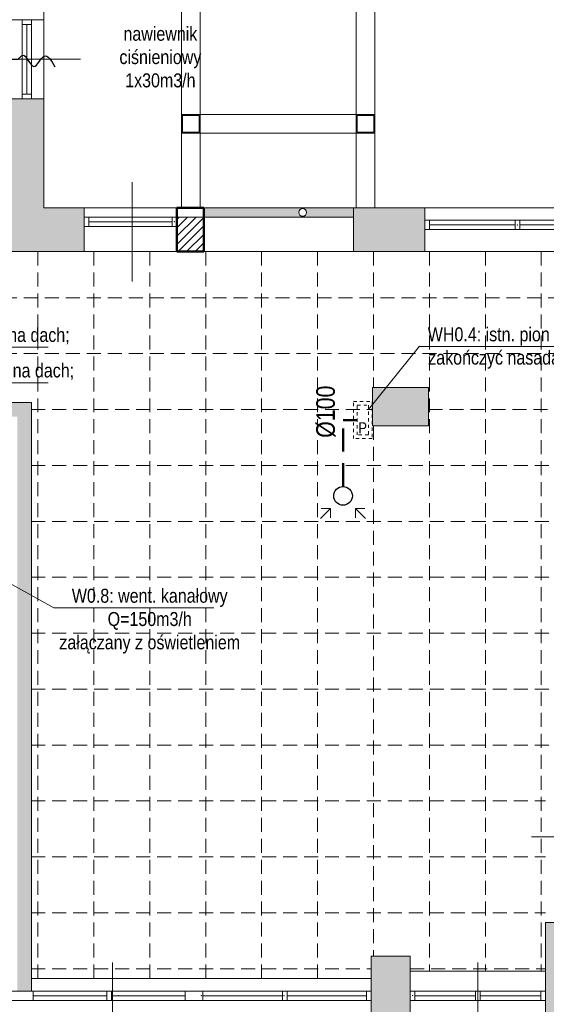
# Model space of a CAD drawing. Header units: millimetres. Extents: x -23540 to 53212, y -37964 to 41185.
# Tile 175 of 203: x 16933 to 17498, y -32125 to -31069. Entities that reach past the tile are written whole.
import ezdxf

# ---------------------------------------------------------------- set-up
doc = ezdxf.new("R2010")
doc.units = ezdxf.units.MM
for name, pattern in [('0.5_0.5', [1, 0.5, -0.5]), ('DASHED', [0.75, 0.5, -0.25]), ('DASHEDX2', [1.5, 1, -0.5])]:
    doc.linetypes.add(name, pattern=pattern)
doc.layers.get('0').update_dxf_attribs({"lineweight": 18})
for name, color, linetype, lineweight in [('mm_went_opis', 7, 'Continuous', 15), ('mm_Wentylacja', 5, 'Continuous', 50), ('PG_PRZERYWANE_ŚREDNIE', 1, 'DASHEDX2', 18), ('PG_WIDOKOWE_CIENKIE', 1, 'Continuous', 18), ('PG_ŚCIANY_DZIAŁOWE', 3, 'Continuous', 18)]:
    doc.layers.add(name, color=color, linetype=linetype, lineweight=lineweight)
doc.styles.get("Standard").update_dxf_attribs({"font": 'arial.ttf'})

# ---------------------------------------------------------------- blocks, each defined once
blk = doc.blocks.new('podciecie')
at = {"layer": 'mm_Wentylacja', "color": 142, "lineweight": 30}
for p, q in [((23288, -37590.49999999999), (23280.92893218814, -37583.42893218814)), ((23288.00000000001, -37575.5), (23288, -37590.49999999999)), ((23288, -37590.49999999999), (23295.07106781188, -37583.42893218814))]:
    blk.add_line(p, q, dxfattribs=at)
blk.add_spline([(23288.00000000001, -37575.5), (23283.25, -37570.74999999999), (23295.25, -37558.75), (23284.25, -37547.75), (23295.75, -37536.25)], degree=3, dxfattribs=at)

msp = doc.modelspace()

# ---------------------------------------------------------------- hatches: boundary and pattern name
at = {"layer": 'PG_ŚCIANY_DZIAŁOWE', "true_color": 0x939598, "transparency": 33554610}
h = msp.add_hatch(color=252, dxfattribs=at)
h.dxf.hatch_style = 1
h.paths.add_polyline_path([(16774.60572221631, -31317.464395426), (16774.60572221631, -31294.964395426), (16734.35572221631, -31294.964395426), (16734.35572221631, -31320.464395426), (16757.85572221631, -31320.464395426), (16757.85572221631, -31317.464395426)])
h.paths.add_polyline_path([(16895.60572221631, -31294.96439542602), (16895.60572221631, -31317.464395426), (17000.35572221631, -31317.464395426), (17002.35572221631, -31317.464395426), (17002.35572221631, -31270.464395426), (16959.35572221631, -31270.464395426), (16959.35572221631, -31153.71439542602), (16912.35572221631, -31153.714395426), (16912.35572221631, -31294.964395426)])
h = msp.add_hatch(color=252, dxfattribs=at)
h.dxf.hatch_style = 1
edge = h.paths.add_edge_path()
edge.add_line((17291.35572221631, -31280.464395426), (17291.35572221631, -31270.464395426))
edge.add_line((17291.35572221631, -31270.464395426), (17236.87351725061, -31270.464395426))
edge.add_line((17236.87351725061, -31270.464395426), (17236.87351725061, -31271.3236853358))
edge.add_arc((17236.87351725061, -31275.49165275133), 4.167967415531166, 0, 90, ccw=False)
edge.add_arc((17236.87351725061, -31275.49165275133), 4.167967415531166, -180, 0, ccw=False)
edge.add_arc((17236.87351725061, -31275.49165275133), 4.167967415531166, 90, 180, ccw=False)
edge.add_line((17236.87351725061, -31271.3236853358), (17236.87351725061, -31270.464395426))
edge.add_line((17236.87351725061, -31270.464395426), (17130.85572221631, -31270.464395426))
edge.add_line((17130.85572221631, -31270.464395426), (17130.85572221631, -31280.464395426))
edge.add_line((17130.85572221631, -31280.464395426), (17291.35572221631, -31280.464395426))
h = msp.add_hatch(color=252, dxfattribs=at)
h.dxf.hatch_style = 1
h.paths.add_polyline_path([(17367.85572221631, -31270.464395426), (17291.35572221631, -31270.464395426), (17291.35572221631, -31317.464395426), (17367.85572221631, -31317.464395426)])
h = msp.add_hatch(color=252, dxfattribs=at)
h.dxf.hatch_style = 1
h.paths.add_polyline_path([(17311.85572221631, -31463.464395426), (17311.85572221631, -31504.464395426), (17371.85572221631, -31504.464395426), (17371.85572221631, -31463.464395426)])
h = msp.add_hatch(color=252, dxfattribs=at)
h.dxf.hatch_style = 1
h.paths.add_polyline_path([(16945.85572221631, -31479.464395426), (16917.35572221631, -31479.464395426), (16917.35572221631, -31494.464395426), (16930.85572221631, -31494.464395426), (16930.85572221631, -32110.96439542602), (16945.8557222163, -32110.96439542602)])
h = msp.add_hatch(color=252, dxfattribs=at)
h.dxf.hatch_style = 1
h.paths.add_polyline_path([(17546.85572221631, -32089.464395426), (17513.35572221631, -32089.464395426), (17513.35572221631, -32037.464395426), (17497.3557222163, -32037.464395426), (17497.35572221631, -32143.464395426), (17546.85572221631, -32143.464395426)])
h = msp.add_hatch(color=252, dxfattribs=at)
h.dxf.hatch_style = 1
h.paths.add_polyline_path([(17310.35572221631, -32143.464395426), (17352.35572221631, -32143.464395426), (17352.35572221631, -32073.464395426), (17310.35572221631, -32073.464395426)])

# ---------------------------------------------------------------- linework, layer by layer
at = {"color": 251, "true_color": 0x636466}
for p, q in [((16959.35572221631, -31270.46439542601), (16959.35572221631, -30570.96439542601)), ((16959.35572221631, -31068.71439542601), (16912.35572221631, -31068.71439542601)), ((16935.85572221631, -31068.71439542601), (16935.85572221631, -31153.71439542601)), ((16935.85572221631, -31073.71439542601), (16945.85572221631, -31073.71439542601)), ((16940.85572221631, -31073.71439542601), (16940.85572221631, -31148.71439542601)), ((16945.85572221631, -31068.71439542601), (16945.85572221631, -31153.71439542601)), ((16945.85572221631, -31152.96439542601), (16945.85572221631, -31069.46439542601)), ((16935.85572221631, -31148.71439542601), (16945.85572221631, -31148.71439542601)), ((16959.35572221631, -31153.71439542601), (16912.35572221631, -31153.71439542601)), ((17693.35572221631, -31270.46439542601), (16959.35572221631, -31270.46439542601)), ((17002.35572221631, -31317.46439542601), (17002.35572221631, -31270.46439542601)), ((17291.35572221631, -31317.46439542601), (17291.35572221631, -31270.46439542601)), ((17367.85572221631, -31317.46439542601), (17367.85572221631, -31270.46439542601)), ((17101.85572221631, -31280.46439542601), (17002.35572221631, -31280.46439542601)), ((17007.35572221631, -31290.46439542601), (17007.35572221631, -31280.46439542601)), ((17096.85572221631, -31285.46439542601), (17007.35572221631, -31285.46439542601)), ((17096.85572221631, -31280.46439542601), (17096.85572221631, -31290.46439542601)), ((17101.85572221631, -31280.46439542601), (17101.85572221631, -31290.46439542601)), ((17656.85572221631, -31283.96439542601), (17367.85572221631, -31283.96439542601)), ((17372.85572221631, -31293.96439542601), (17372.85572221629, -31283.96439542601)), ((17464.68905554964, -31288.96439542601), (17372.85572221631, -31288.96439542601)), ((17464.68905554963, -31283.96439542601), (17464.68905554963, -31293.96439542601)), ((17469.68905554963, -31283.96439542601), (17469.68905554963, -31293.96439542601)), ((17559.02238888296, -31288.96439542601), (17469.68905554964, -31288.96439542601)), ((17559.02238888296, -31288.96439542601), (17469.68905554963, -31288.96439542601)), ((17101.85572221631, -31290.46439542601), (17002.35572221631, -31290.46439542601)), ((17656.85572221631, -31293.96439542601), (17367.85572221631, -31293.96439542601)), ((16912.35572221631, -31317.46439542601), (17000.35572221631, -31317.46439542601)), ((17746.35572221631, -31317.46439542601), (17000.35572221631, -31317.46439542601)), ((16945.85572221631, -31479.46439542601), (16917.35572221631, -31479.46439542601)), ((16945.8557222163, -32110.96439542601), (16945.85572221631, -31479.46439542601)), ((17497.3557222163, -32037.46439542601), (17497.35572221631, -32143.46439542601)), ((17352.35572221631, -32073.46439542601), (17310.35572221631, -32073.46439542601)), ((17310.35572221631, -32073.46439542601), (17310.35572221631, -32143.46439542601)), ((17352.35572221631, -32073.46439542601), (17352.35572221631, -32143.46439542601)), ((17497.35572221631, -32089.46439542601), (17352.35572221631, -32089.46439542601)), ((17310.35572221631, -32097.46439542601), (16945.85572221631, -32097.46439542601)), ((16947.85572221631, -32110.96439542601), (16753.35572221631, -32110.96439542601)), ((16947.85572221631, -32110.96439542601), (16947.85572221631, -32120.96439542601)), ((17310.35572221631, -32110.96439542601), (16947.85572221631, -32110.96439542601)), ((17026.85572221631, -32110.96439542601), (17026.85572221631, -32120.96439542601)), ((17031.85572221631, -32110.96439542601), (17026.85572221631, -32110.96439542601)), ((17031.85572221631, -32110.96439542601), (17031.85572221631, -32120.96439542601)), ((17110.85572221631, -32110.96439542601), (17110.85572221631, -32120.96439542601)), ((17129.85572221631, -32110.96439542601), (17129.85572221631, -32120.96439542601)), ((17215.10572221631, -32110.96439542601), (17215.10572221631, -32120.96439542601)), ((17220.10572221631, -32110.96439542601), (17215.10572221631, -32110.96439542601)), ((17220.10572221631, -32110.96439542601), (17220.10572221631, -32120.96439542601)), ((17305.35572221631, -32110.96439542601), (17305.35572221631, -32120.96439542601)), ((17310.35572221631, -32110.96439542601), (17310.35572221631, -32120.96439542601)), ((17310.35572221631, -32110.96439542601), (17310.35572221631, -32120.96439542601)), ((17352.35572221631, -32110.96439542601), (17352.35572221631, -32120.96439542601)), ((17352.35572221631, -32110.96439542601), (17352.35572221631, -32120.96439542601)), ((17497.35572221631, -32110.96439542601), (17352.35572221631, -32110.96439542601)), ((17357.35572221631, -32110.96439542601), (17357.35572221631, -32120.96439542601)), ((17422.35572221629, -32120.96439542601), (17422.3557222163, -32110.96439542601)), ((17427.35572221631, -32120.96439542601), (17427.35572221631, -32110.96439542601)), ((17492.35572221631, -32110.96439542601), (17492.35572221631, -32120.96439542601)), ((17497.35572221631, -32110.96439542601), (17497.35572221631, -32120.96439542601)), ((16753.35572221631, -32120.96439542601), (16947.85572221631, -32120.96439542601)), ((16945.85572221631, -32120.96439542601), (17310.35572221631, -32120.96439542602)), ((17026.85572221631, -32115.96439542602), (16947.85572221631, -32115.96439542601)), ((17110.85572221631, -32115.96439542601), (17031.85572221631, -32115.96439542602)), ((17215.10572221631, -32115.96439542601), (17129.85572221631, -32115.96439542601)), ((17305.35572221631, -32115.96439542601), (17220.10572221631, -32115.96439542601)), ((17352.35572221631, -32120.96439542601), (17497.35572221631, -32120.96439542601)), ((17422.35572221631, -32115.96439542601), (17357.35572221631, -32115.96439542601)), ((17492.35572221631, -32115.96439542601), (17427.35572221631, -32115.96439542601))]:
    msp.add_line(p, q, dxfattribs=at)
at = {"color": 251, "lineweight": 20, "true_color": 0x636466}
for p, q in [((17106.85572221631, -31190.46439542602), (17106.85572221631, -30974.46439542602)), ((17314.35572221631, -30974.46439542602), (17314.35572221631, -31190.46439542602)), ((17126.85572221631, -31170.46439542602), (17126.85572221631, -30994.46439542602)), ((17294.35572221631, -30994.46439542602), (17294.35572221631, -31170.46439542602)), ((16998.68166882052, -31111.21439542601), (16891.86638190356, -31111.21439542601)), ((17126.85572221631, -31170.46439542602), (17106.85572221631, -31170.46439542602)), ((17106.85572221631, -31190.46439542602), (17106.85572221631, -31170.46439542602)), ((17106.85572221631, -31170.46439542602), (17126.85572221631, -31170.46439542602)), ((17107.85572221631, -31189.46439542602), (17107.85572221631, -31171.46439542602)), ((17107.85572221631, -31171.46439542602), (17125.85572221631, -31171.46439542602)), ((17125.85572221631, -31171.46439542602), (17125.85572221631, -31189.46439542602)), ((17294.35572221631, -31170.46439542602), (17126.85572221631, -31170.46439542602)), ((17126.85572221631, -31170.46439542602), (17126.85572221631, -31190.46439542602)), ((17126.85572221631, -31170.46439542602), (17126.85572221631, -31190.46439542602)), ((17294.35572221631, -31170.46439542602), (17251.35572221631, -31170.46439542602)), ((17294.35572221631, -31170.46439542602), (17314.35572221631, -31170.46439542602)), ((17294.35572221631, -31170.46439542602), (17294.35572221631, -31190.46439542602)), ((17294.35572221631, -31190.46439542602), (17294.35572221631, -31170.46439542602)), ((17294.35572221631, -31170.46439542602), (17314.35572221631, -31170.46439542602)), ((17295.35572221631, -31189.46439542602), (17295.35572221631, -31171.46439542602)), ((17295.35572221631, -31171.46439542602), (17313.35572221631, -31171.46439542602)), ((17313.35572221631, -31171.46439542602), (17313.35572221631, -31189.46439542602)), ((17314.35572221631, -31170.46439542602), (17314.35572221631, -31190.46439542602)), ((17314.35572221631, -31190.46439542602), (17106.85572221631, -31190.46439542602)), ((17106.85572221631, -31190.46439542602), (17106.85572221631, -31270.46439542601)), ((17126.85572221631, -31190.46439542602), (17106.85572221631, -31190.46439542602)), ((17125.85572221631, -31189.46439542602), (17107.85572221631, -31189.46439542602)), ((17126.85572221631, -31190.46439542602), (17126.85572221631, -31270.46439542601)), ((17314.35572221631, -31190.46439542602), (17294.35572221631, -31190.46439542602)), ((17294.35572221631, -31190.46439542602), (17294.35572221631, -31270.46439542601)), ((17313.35572221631, -31189.46439542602), (17295.35572221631, -31189.46439542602)), ((17314.35572221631, -31190.46439542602), (17314.35572221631, -31270.46439542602)), ((17054.10572221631, -31242.8964114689), (17054.10572221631, -31349.71169838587)), ((17130.85572221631, -31270.46439542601), (17294.35572221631, -31270.46439542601)), ((17101.85572221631, -31280.46439542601), (17130.85572221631, -31280.46439542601)), ((17130.85572221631, -31280.46439542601), (17291.35572221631, -31280.46439542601)), ((17101.85572221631, -31317.46439542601), (17101.85572221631, -31293.46439542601)), ((17311.85572221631, -31504.46439542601), (17311.85572221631, -31463.46439542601)), ((17311.85572221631, -31463.46439542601), (17371.85572221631, -31463.46439542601)), ((17371.85572221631, -31504.46439542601), (17371.85572221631, -31463.46439542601)), ((17311.85572221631, -31504.46439542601), (17371.85572221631, -31504.46439542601)), ((17513.35572221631, -32037.46439542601), (17497.3557222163, -32037.46439542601)), ((17032.85572221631, -32181.33083857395), (17032.85572221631, -32080.28257632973)), ((17424.85572221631, -32181.33083857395), (17424.85572221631, -32080.28257632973))]:
    msp.add_line(p, q, dxfattribs=at)
at = {"color": 251, "true_color": 0x636466, "extrusion": (0, 0, -1)}
msp.add_line((17538.70374943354, -31945.46439542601), (17482.2098304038, -31945.46439542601), dxfattribs=at)
at = {"color": 251, "lineweight": 20, "true_color": 0x636466}
msp.add_circle((17236.87351725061, -31275.49165275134), 4.167967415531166, dxfattribs=at)
msp.add_circle((17236.87351725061, -31275.49165275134), 4.167967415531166, dxfattribs=at)
at = {"color": 251, "true_color": 0x636466}
for p in [(17099.35572221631, -31285.46439542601), (17099.35572221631, -31285.46439542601), (17099.35572221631, -31285.46439542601), (17099.35572221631, -31285.46439542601), (17467.18905554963, -31288.96439542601), (17467.18905554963, -31288.96439542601), (17467.18905554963, -31288.96439542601), (16948.35572221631, -32115.96439542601), (17039.48072221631, -32115.96439542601), (17039.48072221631, -32115.96439542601), (17039.48072221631, -32115.96439542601), (17039.48072221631, -32115.96439542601), (17039.48072221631, -32115.96439542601), (17128.10572221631, -32115.96439542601), (17128.10572221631, -32115.96439542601), (17128.10572221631, -32115.96439542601), (17128.10572221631, -32115.96439542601), (17128.10572221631, -32115.96439542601), (17216.73072221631, -32115.96439542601), (17216.73072221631, -32115.96439542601), (17216.73072221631, -32115.96439542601), (17216.73072221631, -32115.96439542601), (17216.73072221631, -32115.96439542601), (17354.85572221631, -32115.96439542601)]:
    msp.add_point(p, dxfattribs=at)
at = {"layer": 'mm_went_opis'}
for p, q in [((16963.98665328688, -31420.03063032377), (16828.17262048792, -31420.03063032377)), ((17362.2642968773, -31419.10677656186), (17307.35572221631, -31486.96439542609)), ((17362.10725118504, -31419.39839788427), (17647.40121593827, -31419.39839788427)), ((16963.98665328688, -31458.1568061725), (16817.6387579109, -31458.1568061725)), ((16779.71448257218, -31593.35287012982), (16969.8591483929, -31699.85259622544)), ((17141.67209458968, -31699.85259622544), (16969.8591483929, -31699.85259622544))]:
    msp.add_line(p, q, dxfattribs=at)
at = {"layer": 'mm_Wentylacja', "color": 1, "linetype": 'DASHED', "lineweight": 50, "ltscale": 50}
for p in [(17280.18024915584, -31569.64006144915), (17295.35572221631, -31498.21439542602)]:
    msp.add_line(p, (17280.18024915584, -31498.21439542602), dxfattribs=at)
at = {"layer": 'mm_Wentylacja', "color": 142, "lineweight": 20}
for p, q in [((17256.03811353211, -31603.78219707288), (17266.64471524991, -31593.17559535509)), ((17266.64471524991, -31593.17559535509), (17256.64471524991, -31593.17559535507)), ((17266.64471524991, -31593.17559535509), (17266.64471524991, -31603.17559535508)), ((17304.32238477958, -31603.78219707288), (17293.71578306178, -31593.17559535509)), ((17293.71578306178, -31593.17559535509), (17303.71578306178, -31593.17559535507)), ((17293.71578306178, -31593.17559535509), (17293.71578306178, -31603.17559535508))]:
    msp.add_line(p, q, dxfattribs=at)
at = {"layer": 'mm_Wentylacja', "color": 1, "lineweight": 30}
msp.add_circle((17280.18024915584, -31579.64006144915), 10, dxfattribs=at)
at = {"layer": 'PG_PRZERYWANE_ŚREDNIE', "color": 251, "lineweight": 15, "ltscale": 15, "true_color": 0x636466}
for p, q in [((16952.85591517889, -31317.46439542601), (16952.85591517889, -32097.46439542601)), ((17012.85591517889, -31317.46439542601), (17012.85591517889, -32097.46439542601)), ((17072.85591517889, -31317.46439542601), (17072.85591517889, -32097.46439542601)), ((17132.85591517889, -31317.46439542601), (17132.85591517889, -32097.46439542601)), ((17192.85591517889, -31317.46439542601), (17192.85591517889, -32097.46439542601)), ((17252.85591517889, -31317.46439542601), (17252.85591517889, -32097.46439542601)), ((17312.85591517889, -31317.46439542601), (17312.85591517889, -31463.46439542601)), ((17372.85591517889, -31317.46439542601), (17372.85591517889, -32089.46439542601)), ((17432.85591517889, -31317.46439542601), (17432.85591517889, -32089.46439542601)), ((17492.85591517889, -31317.46439542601), (17492.85591517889, -32089.46439542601)), ((16757.85572221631, -31366.96439542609), (17906.85591517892, -31366.96439542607)), ((16757.85572221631, -31426.96439542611), (17906.85591517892, -31426.96439542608)), ((16945.85572221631, -31486.96439542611), (17311.85572221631, -31486.96439542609)), ((17371.85572221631, -31486.96439542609), (17895.35572221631, -31486.96439542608)), ((17312.85591517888, -31504.46439542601), (17312.8559151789, -32073.46439542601)), ((16945.8557222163, -31546.96439542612), (18122.35572221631, -31546.96439542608)), ((16945.8557222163, -31606.96439542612), (18122.35572221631, -31606.96439542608)), ((16945.8557222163, -31666.96439542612), (18122.35572221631, -31666.96439542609)), ((16945.8557222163, -31726.96439542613), (18122.35572221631, -31726.96439542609)), ((16945.8557222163, -31786.96439542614), (18122.35572221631, -31786.96439542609)), ((16945.8557222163, -31846.96439542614), (18122.35572221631, -31846.96439542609)), ((16945.8557222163, -31906.96439542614), (17497.35572221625, -31906.96439542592)), ((16945.8557222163, -31966.96439542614), (17497.35572221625, -31966.96439542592)), ((16945.8557222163, -32026.96439542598), (17497.35572221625, -32026.96439542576)), ((16945.85572221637, -32086.96439542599), (17310.35572221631, -32086.96439542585)), ((17352.35572221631, -32086.96439542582), (17497.35572221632, -32086.96439542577))]:
    msp.add_line(p, q, dxfattribs=at)
at = {"layer": 'PG_WIDOKOWE_CIENKIE', "color": 251, "lineweight": 50, "true_color": 0x636466}
for p, q in [((17101.85572221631, -31317.46439542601), (17101.85572221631, -31270.46439542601)), ((17101.85572221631, -31270.46439542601), (17130.85572221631, -31270.46439542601)), ((17101.85572221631, -31270.46439542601), (17130.85572221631, -31270.46439542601)), ((17101.85572221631, -31317.46439542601), (17101.85572221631, -31270.46439542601)), ((17130.85572221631, -31270.46439542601), (17130.85572221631, -31317.46439542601)), ((17130.85572221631, -31270.46439542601), (17130.85572221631, -31317.46439542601)), ((17130.85572221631, -31317.46439542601), (17101.85572221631, -31317.46439542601)), ((17130.85572221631, -31317.46439542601), (17101.85572221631, -31317.46439542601))]:
    msp.add_line(p, q, dxfattribs=at)
at = {"layer": 'PG_WIDOKOWE_CIENKIE', "color": 251, "linetype": 'Continuous', "lineweight": 18, "true_color": 0x636466}
for p, q in [((17101.85572221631, -31283.12970175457), (17104.52102854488, -31280.46439542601)), ((17101.85572221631, -31292.10995787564), (17113.50128466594, -31280.46439542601)), ((17101.85572221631, -31301.0902139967), (17122.48154078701, -31280.46439542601)), ((17101.85572221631, -31310.07047011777), (17130.85572221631, -31281.07047011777)), ((17103.44205302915, -31317.464395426), (17130.85572221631, -31290.05072623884)), ((17112.42230915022, -31317.46439542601), (17130.85572221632, -31299.03098235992)), ((17121.40256527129, -31317.46439542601), (17130.85572221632, -31308.01123848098)), ((17130.38282139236, -31317.46439542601), (17130.85572221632, -31316.99149460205))]:
    msp.add_line(p, q, dxfattribs=at)
at = {"layer": 'PG_WIDOKOWE_CIENKIE', "color": 251, "linetype": '0.5_0.5', "ltscale": 7, "true_color": 0x636466}
for points in [[(17291.35572221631, -31478.21439542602), (17311.35572221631, -31478.21439542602), (17311.35572221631, -31518.21439542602), (17291.35572221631, -31518.21439542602)], [(17291.35572221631, -31478.21439542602), (17311.35572221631, -31478.21439542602), (17311.35572221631, -31518.21439542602), (17291.35572221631, -31518.21439542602)], [(17295.35572221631, -31482.21439542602), (17307.35572221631, -31482.21439542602), (17307.35572221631, -31514.21439542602), (17295.35572221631, -31514.21439542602)]]:
    msp.add_lwpolyline(points, close=True, dxfattribs=at)

# ---------------------------------------------------------------- block references
at = {"layer": 'mm_Wentylacja', "color": 2, "lineweight": 30, "rotation": 270}
msp.add_blockref('podciecie', (54507.25247315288, -7823.558042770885), dxfattribs=at)

# ---------------------------------------------------------------- texts
at = {"layer": 'mm_went_opis', "char_height": 15, "attachment_point": 2}
for s, insert, width in [('{\\fArial Narrow|b0|i0|c238|p34;nawiewnik \\Pciśnieniowy \\P1x30m3/h}', (17084.25958440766, -31076.28711969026), 195.5000000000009), ('{\\fArial Narrow|b0|i0|c238|p34;W0.8: na dach; }', (16929.17262048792, -31399.39715385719), 195.5000000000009), ('{\\fArial Narrow|b0|i0|c238|p34;WH0.4: istn. pion na dach 100m3/h - zakończyć nasadą obrotową hybryd.}', (17510.53728294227, -31398.7649214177), 300.0852841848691), ('{\\fArial Narrow|b0|i0|c238|p34;W0.10: na dach; }', (16929.17262048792, -31437.52332970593), 195.5000000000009), ('{\\fArial Narrow|b0|i0|c238|p34;W0.8: went. kanałowy\\PQ=150m3/h\\Pzałączany z oświetleniem}', (17072.83681040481, -31679.21911975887), 195.5000000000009)]:
    msp.add_mtext(s, dxfattribs=dict(at, insert=insert, width=width))
at = {"layer": 'mm_went_opis', "insert": (17251.41809998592, -31489.31401006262), "char_height": 20, "width": 139.0000000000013, "attachment_point": 2, "rotation": 89.99999999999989}
msp.add_mtext('{\\fArial Narrow|b0|i0|c238|p34;Ø100}', dxfattribs=at)
at = {"layer": 'mm_went_opis', "color": 4, "insert": (17301.27474111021, -31500.64111273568), "char_height": 12, "width": 196.6572271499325, "attachment_point": 2}
msp.add_mtext('{\\fArial Narrow|b0|i0|c238|p34;P}', dxfattribs=at)

doc.saveas('drawing.dxf')
